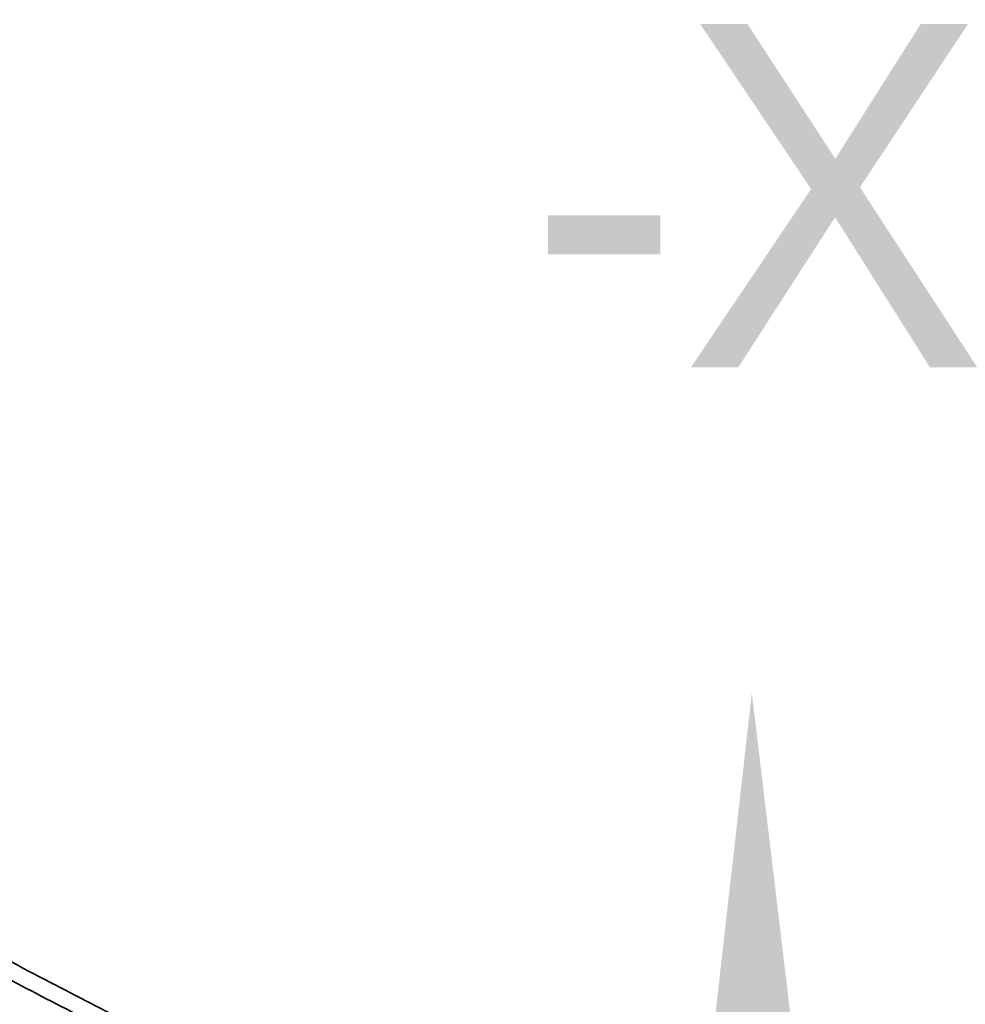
# Model space of a CAD drawing. Header units: millimetres. Extents: x -7686 to -856, y -458 to 6140.
# Tile 82 of 102: x -3475.19 to -3469.01, y 2017.89 to 2024.33. Entities that reach past the tile are written whole.
import ezdxf
from ezdxf.enums import TextEntityAlignment as Align

# ---------------------------------------------------------------- set-up
doc = ezdxf.new("R2010")
doc.units = ezdxf.units.MM
doc.header["$LTSCALE"] = 5
doc.layers.add('6文字层', color=3, linetype='Continuous', lineweight=13)
doc.layers.add('7标注层', color=4, linetype='Continuous', lineweight=13)

msp = doc.modelspace()

# ---------------------------------------------------------------- linework, layer by layer
at = {"linetype": 'Continuous', "lineweight": 35}
for points, knots in [([(-3473.0311, 2016.9788), (-3473.0614, 2016.993), (-3473.126, 2017.0234), (-3473.2305, 2017.0697), (-3473.3502, 2017.1222), (-3473.4844, 2017.1813), (-3473.6923, 2017.2744), (-3473.9872, 2017.4107), (-3474.3866, 2017.6036), (-3474.8449, 2017.8343), (-3475.3632, 2018.1049), (-3475.933, 2018.4127), (-3476.5444, 2018.7533), (-3477.1845, 2019.1201), (-3477.8812, 2019.53), (-3478.63, 2019.9823), (-3479.4131, 2020.4682), (-3480.1765, 2020.9536), (-3480.9092, 2021.4293), (-3481.5568, 2021.8569), (-3482.1327, 2022.2405), (-3482.6306, 2022.5728), (-3483.1155, 2022.8945), (-3483.5878, 2023.2042), (-3483.903, 2023.405), (-3484.0607, 2023.5055)], [0, 0, 0, 0, 0.008257, 0.017605, 0.028537, 0.040946, 0.054276, 0.085301, 0.121319, 0.162944, 0.209844, 0.262011, 0.317559, 0.375704, 0.435651, 0.506638, 0.578995, 0.648443, 0.714269, 0.778489, 0.824931, 0.871322, 0.914261, 0.957114, 1, 1, 1, 1]), ([(-3473.0311, 2016.9788), (-3473.0614, 2016.993), (-3473.126, 2017.0234), (-3473.2305, 2017.0697), (-3473.3502, 2017.1222), (-3473.4844, 2017.1813), (-3473.6923, 2017.2744), (-3473.9872, 2017.4107), (-3474.3866, 2017.6036), (-3474.8449, 2017.8343), (-3475.3632, 2018.1049), (-3475.933, 2018.4127), (-3476.5444, 2018.7533), (-3477.1845, 2019.1201), (-3477.8812, 2019.53), (-3478.63, 2019.9823), (-3479.4131, 2020.4682), (-3480.1765, 2020.9536), (-3480.9092, 2021.4293), (-3481.5568, 2021.8569), (-3482.1327, 2022.2405), (-3482.6306, 2022.5728), (-3483.1155, 2022.8945), (-3483.5878, 2023.2042), (-3483.903, 2023.405), (-3484.0607, 2023.5055)], [0, 0, 0, 0, 0.008257, 0.017605, 0.028537, 0.040946, 0.054276, 0.085301, 0.121319, 0.162944, 0.209844, 0.262011, 0.317559, 0.375704, 0.435651, 0.506638, 0.578995, 0.648443, 0.714269, 0.778489, 0.824931, 0.871322, 0.914261, 0.957114, 1, 1, 1, 1]), ([(-3478.4401, 2019.998), (-3478.2065, 2019.8564), (-3477.7376, 2019.5721), (-3477.04, 2019.1626), (-3476.3594, 2018.7736), (-3475.7142, 2018.4159), (-3475.1176, 2018.0962), (-3474.6336, 2017.8456), (-3474.3501, 2017.705), (-3474.2463, 2017.6535)], [0, 0, 0, 0, 0.167144, 0.335585, 0.498889, 0.653712, 0.796874, 0.925595, 1, 1, 1, 1])]:
    msp.add_open_spline(points, degree=3, knots=knots, dxfattribs=at)
at = {"layer": '7标注层', "lineweight": 13}
msp.add_solid([(-3470.0816, 2017.2315), (-3470.7106, 2017.2295), (-3470.4048, 2019.9262)], dxfattribs=at)

# ---------------------------------------------------------------- texts
at = {"layer": '6文字层', "lineweight": 13}
msp.add_text('-X', height=2.2464, dxfattribs=at).set_placement((-3470.3693, 2021.3806), align=Align.BOTTOM_CENTER)

doc.saveas('drawing.dxf')
